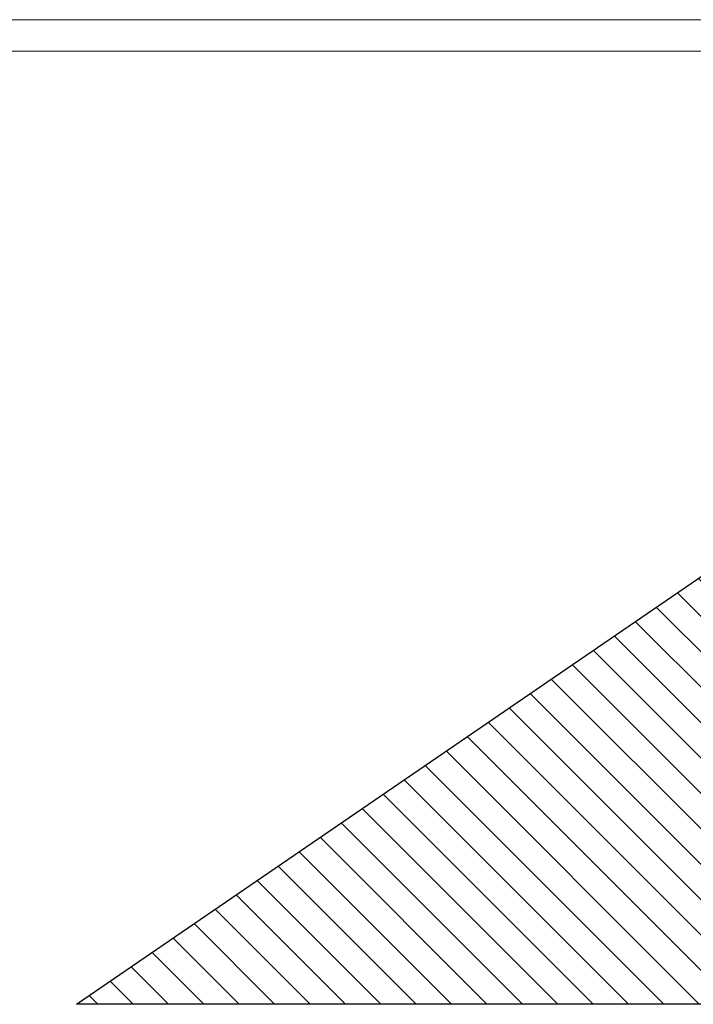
# Model space of a CAD drawing. Header units: millimetres. Extents: x 0 to 39025, y 0 to 11880.
# Tile 3 of 64: x 7687 to 9823, y 8759 to 11880. Entities that reach past the tile are written whole.
import ezdxf

# ---------------------------------------------------------------- set-up
doc = ezdxf.new("R2010")
doc.units = ezdxf.units.MM
doc.layers.add('FORMAT', color=7, linetype='Continuous')
doc.layers.add('ODMIKI varnostni', color=252, linetype='Continuous')

msp = doc.modelspace()

# ---------------------------------------------------------------- hatches: boundary and pattern name
at = {"layer": 'ODMIKI varnostni'}
h = msp.add_hatch(dxfattribs=at)
h.set_pattern_fill('ANSI31', color=256, scale=25, angle=90)
h.set_pattern_definition([(135, (0, 640.926), (-56.1266, -56.1266), [])])
h.paths.add_polyline_path([(10366.3, 10470.4), (7866.3, 8759.1), (10366.3, 8759.1)])
h.paths.add_polyline_path([(15192.9, 10470.4), (15192.9, 8759.1), (17692.9, 8759.1)])

# ---------------------------------------------------------------- linework, layer by layer
at = {"layer": 'FORMAT', "color": 7, "linetype": 'Continuous', "lineweight": 18, "ltscale": 27}
for p, q in [((0, 11880), (35692.8, 11880)), ((500, 11780), (35592.8, 11780))]:
    msp.add_line(p, q, dxfattribs=at)
at = {"layer": 'ODMIKI varnostni'}
for p, q in [((7866.3, 8759.1), (10366.3, 10470.4)), ((10366.3, 8759.1), (7866.3, 8759.1))]:
    msp.add_line(p, q, dxfattribs=at)

doc.saveas('drawing.dxf')
